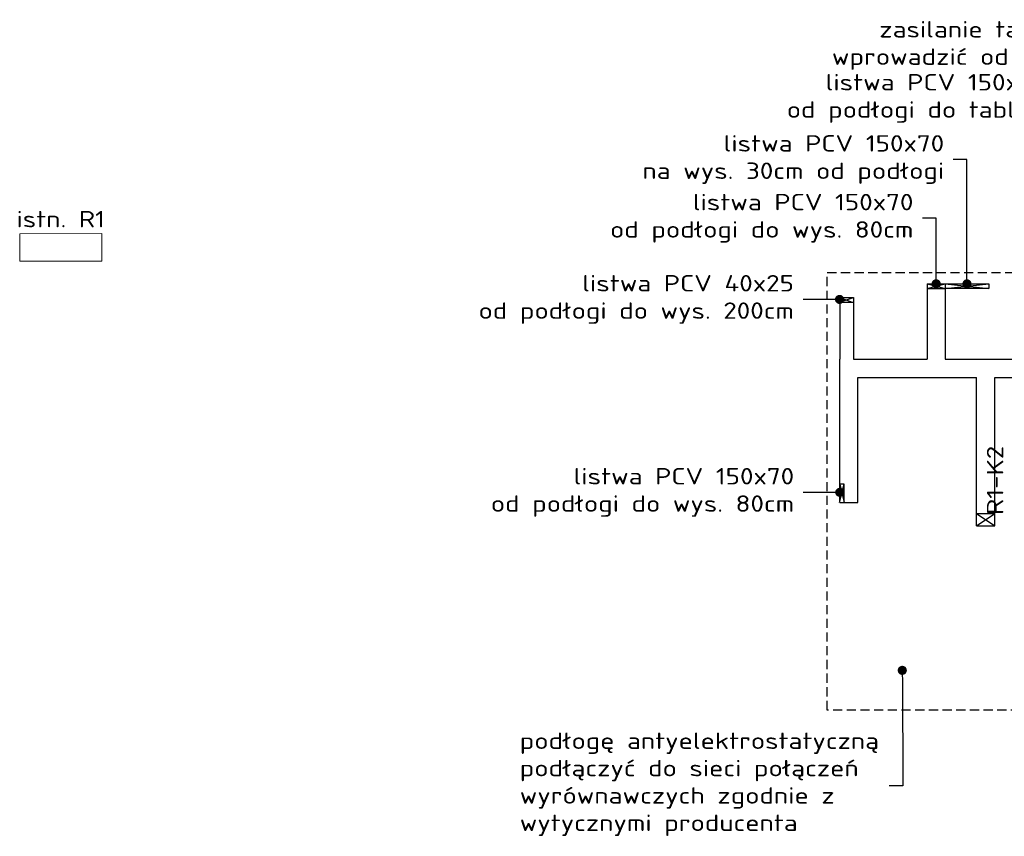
# Model space of a CAD drawing. Header units: millimetres. Extents: x 70863 to 97203, y -18528 to 3008.
# Tile 73 of 122: x 85793 to 86873, y -6995 to -6099. Entities that reach past the tile are written whole.
import ezdxf
from ezdxf import colors
from ezdxf.entities.mleader import LeaderData, LeaderLine
from ezdxf.enums import TextEntityAlignment as Align
from ezdxf.math import Vec2, Vec3

# ---------------------------------------------------------------- set-up
doc = ezdxf.new("R2010")
doc.units = ezdxf.units.MM
doc.linetypes.add('DASHED', pattern=[0.75, 0.5, -0.25])
doc.layers.add('el_korytka_teletechniczne', color=7, linetype='Continuous', true_color=0xbe0af5)
for name, color, linetype in [('el_opis', 120, 'Continuous'), ('el_symbole', 70, 'Continuous'), ('Ins-el-opis gniazd', 120, 'Continuous')]:
    doc.layers.add(name, color=color, linetype=linetype)
doc.layers.add('el_przebicie', color=70, linetype='Continuous', lineweight=9)
doc.layers.add('el_rozdzielnice', color=70, linetype='Continuous', lineweight=20)
doc.styles.add('iso', font='isocpeur.ttf', dxfattribs={"width": 1.2})

# ---------------------------------------------------------------- blocks, each defined once
blk = doc.blocks.new('_Dot')
at = {"color": 0, "linetype": 'ByBlock', "lineweight": -2}
blk.add_line((-0.5, 0), (-1, 0), dxfattribs=at)
at = {"color": 0, "linetype": 'ByBlock', "const_width": 0.5}
blk.add_lwpolyline([(-0.25, 0, 1), (0.25, 0, 1)], format="xyb", close=True, dxfattribs=at)
blk = doc.blocks.new('*U783')
at = {"layer": 'el_przebicie'}
blk.add_lwpolyline([(0, 30), (90, 30), (90, 0), (0, 0)], close=True, dxfattribs=at)
at = {"layer": 'el_rozdzielnice', "color": 120, "style": 'iso'}
blk.add_attdef('XX', text='', height=18, rotation=359.9437, dxfattribs=at).set_placement((29.8, 35.1), align=Align.CENTER)

msp = doc.modelspace()

# ---------------------------------------------------------------- linework, layer by layer
at = {"layer": 'el_korytka_teletechniczne', "linetype": 'ByBlock', "ltscale": 200}
for points in [[(86788.076, -6388.841), (86788.076, -6471.528)], [(86788.076, -6388.841), (86808.076, -6388.841)], [(86788.076, -6388.841), (86808.076, -6393.841)], [(86788.076, -6393.841), (86808.076, -6388.841)], [(86808.076, -6388.841), (86808.076, -6471.528)], [(86808.076, -6388.841), (86855.908, -6388.841), (86855.908, -6393.841), (86808.076, -6393.841)], [(86808.076, -6388.841), (86855.908, -6393.841)], [(86808.076, -6393.841), (86855.908, -6388.862)], [(86788.076, -6393.841), (86808.076, -6393.841)], [(86692.076, -6408.841), (86707.246, -6403.841)], [(86692.246, -6403.841), (86692.246, -6471.528)], [(86692.246, -6403.841), (86707.246, -6403.841)], [(86692.246, -6403.841), (86705.975, -6408.841)], [(86692.246, -6408.841), (86707.246, -6408.841)], [(86707.246, -6403.841), (86707.246, -6471.528)], [(86692.333, -6628.629), (86692.246, -6471.528)], [(86707.246, -6471.528), (86788.076, -6471.528)], [(86808.076, -6471.528), (86943.737, -6471.528)], [(86712.322, -6628.618), (86712.246, -6491.528), (86842.391, -6491.548)], [(86842.391, -6654.188), (86842.391, -6491.548)], [(86862.391, -6491.548), (87225.928, -6491.528), (87226.005, -6662.294)], [(86862.391, -6654.188), (86862.391, -6491.548)], [(86692.076, -6628.627), (86697.323, -6608.629)], [(86697.323, -6608.629), (86692.322, -6608.632)], [(86692.322, -6608.632), (86697.323, -6628.627)], [(86697.323, -6628.629), (86697.323, -6608.629)], [(86692.322, -6628.629), (86712.322, -6628.618)], [(86842.391, -6640.848), (86862.391, -6640.848)], [(86842.391, -6640.848), (86862.391, -6654.188)], [(86842.391, -6654.188), (86862.391, -6640.848)], [(86842.391, -6654.188), (86862.391, -6654.188)]]:
    msp.add_lwpolyline(points, dxfattribs=at)
at = {"layer": 'el_symbole', "linetype": 'DASHED', "ltscale": 20}
msp.add_lwpolyline([(86678.592, -6376.341), (87430.076, -6376.341), (87430.076, -6856.341), (86678.592, -6856.341)], close=True, dxfattribs=at)

# ---------------------------------------------------------------- block references
at = {"layer": 'el_rozdzielnice', "extrusion": (-2.58066e-06, -2.53632e-09, 1), "rotation": 180.0563108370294}
msp.add_blockref('*U783', (85882.987, -6333.797, -0.222), dxfattribs=at)

# ---------------------------------------------------------------- texts
at = {"layer": 'el_opis', "insert": (85837.987, -6317.845), "char_height": 18, "attachment_point": 5, "style": 'iso'}
msp.add_mtext_dynamic_manual_height_columns('istn. R1', width=134.15986, gutter_width=12.5, heights=[0], dxfattribs=at)
at = {"layer": 'Ins-el-opis gniazd', "insert": (86862.667, -6566.463, 0), "char_height": 18, "attachment_point": 6, "rotation": 90, "style": 'iso'}
msp.add_mtext_dynamic_manual_height_columns('R1-K2', width=134.15986, gutter_width=12.5, heights=[0], dxfattribs=at)

# ---------------------------------------------------------------- leaders
at = {"layer": 'el_opis'}
ml = msp.add_multileader_mtext('Standard', dxfattribs=at)
ml.set_content('zasilanie tablicy\\Pwprowadzić od dołu', color=256, style='iso')
ml.set_leader_properties()
ml.set_arrow_properties(name='DOT')
ml.build(insert=Vec2(0, 0))
ml.multileader.update_dxf_attribs({"text_left_attachment_type": 2, "text_right_attachment_type": 2, "dogleg_length": 15, "arrow_head_size": 10})
ctx = ml.context
ctx.base_point, ctx.char_height, ctx.arrow_head_size, ctx.landing_gap_size, ctx.plane_origin, ctx.plane_x_axis, ctx.plane_y_axis = Vec3(86680.777, -6128.243), 18, 10, 10, Vec3(86973.299, -6307.344), Vec3(1, -0.00000005), Vec3(0.00000005, 1)
ctx.left_attachment, ctx.right_attachment, ctx.text_align_type = 2, 2, 2
notes = []
notes.append((ctx, [(0, (1, 1, 0), (86972.817, -6128.243), (-1, 0.00000005), 15, [(0, [(86972.817, -6388.29)], 0, [])])]))
ctx.mtext.insert, ctx.mtext.text_direction, ctx.mtext.rotation, ctx.mtext.width, ctx.mtext.defined_height, ctx.mtext.alignment, ctx.mtext.flow_direction = Vec3(86947.817, -6100.643), Vec3(1, -0.00000005), 6.28318526, 362.53648, 26, 3, 5
ml = msp.add_multileader_mtext('Standard', dxfattribs=at)
ml.set_content('listwa PCV 150x70\\Pod podłogi do tablicy', color=256, style='iso')
ml.set_leader_properties()
ml.set_arrow_properties(name='DOT')
ml.build(insert=Vec2(0, 0))
ml.multileader.update_dxf_attribs({"text_left_attachment_type": 2, "text_right_attachment_type": 2, "dogleg_length": 15, "arrow_head_size": 10})
ctx = ml.context
ctx.base_point, ctx.char_height, ctx.arrow_head_size, ctx.landing_gap_size, ctx.plane_origin, ctx.plane_x_axis, ctx.plane_y_axis = Vec3(86632.257, -6185.409), 18, 10, 10, Vec3(86944.219, -6307.344), Vec3(1, -0.00000005), Vec3(0.00000005, 1)
ctx.left_attachment, ctx.right_attachment, ctx.text_align_type = 2, 2, 2
notes.append((ctx, [(0, (1, 1, 0), (86943.737, -6185.409), (-1, 0.00000005), 15, [(0, [(86943.737, -6388.29)], 0, [])])]))
ctx.mtext.insert, ctx.mtext.text_direction, ctx.mtext.rotation, ctx.mtext.width, ctx.mtext.defined_height, ctx.mtext.alignment, ctx.mtext.flow_direction = Vec3(86918.737, -6158.709), Vec3(1, -0.00000005), 6.28318526, 362.53648, 26, 3, 5
ml = msp.add_multileader_mtext('Standard', dxfattribs=at)
ml.set_content('listwa PCV 150x70\\Pna wys. 30cm od podłogi', color=256, style='iso')
ml.set_leader_properties()
ml.set_arrow_properties(name='DOT')
ml.build(insert=Vec2(0, 0))
ml.multileader.update_dxf_attribs({"text_left_attachment_type": 2, "text_right_attachment_type": 2, "dogleg_length": 15, "arrow_head_size": 10})
ctx = ml.context
ctx.base_point, ctx.char_height, ctx.arrow_head_size, ctx.landing_gap_size, ctx.plane_origin, ctx.plane_x_axis, ctx.plane_y_axis = Vec3(86475.002, -6252.481), 18, 10, 10, Vec3(86832.324, -6307.895), Vec3(1, -0.00000005), Vec3(0.00000005, 1)
ctx.left_attachment, ctx.right_attachment, ctx.text_align_type = 2, 2, 2
notes.append((ctx, [(0, (1, 1, 0), (86831.842, -6252.481), (-1, 0.00000005), 15, [(0, [(86831.842, -6388.841)], 0, [])])]))
ctx.mtext.insert, ctx.mtext.text_direction, ctx.mtext.rotation, ctx.mtext.width, ctx.mtext.defined_height, ctx.mtext.alignment, ctx.mtext.flow_direction = Vec3(86806.842, -6225.781), Vec3(1, -0.00000005), 6.28318526, 362.53648, 26, 3, 5
ml = msp.add_multileader_mtext('Standard', dxfattribs=at)
ml.set_content('listwa PCV 150x70\\Pod podłogi do wys. 80cm', color=256, style='iso')
ml.set_leader_properties()
ml.set_arrow_properties(name='DOT')
ml.build(insert=Vec2(0, 0))
ml.multileader.update_dxf_attribs({"text_left_attachment_type": 2, "text_right_attachment_type": 2, "dogleg_length": 15, "arrow_head_size": 10})
ctx = ml.context
ctx.base_point, ctx.char_height, ctx.arrow_head_size, ctx.landing_gap_size, ctx.plane_origin, ctx.plane_x_axis, ctx.plane_y_axis = Vec3(86441.236, -6316.885), 18, 10, 10, Vec3(86798.558, -6307.895), Vec3(1, -0.00000005), Vec3(0.00000005, 1)
ctx.left_attachment, ctx.right_attachment, ctx.text_align_type = 2, 2, 2
notes.append((ctx, [(0, (1, 1, 0), (86798.076, -6316.885), (-1, 0.00000005), 15, [(0, [(86798.076, -6388.841)], 0, [])])]))
ctx.mtext.insert, ctx.mtext.text_direction, ctx.mtext.rotation, ctx.mtext.width, ctx.mtext.defined_height, ctx.mtext.alignment, ctx.mtext.flow_direction = Vec3(86773.076, -6290.185), Vec3(1, -0.00000005), 6.28318526, 362.53648, 26, 3, 5
ml = msp.add_multileader_mtext('Standard', dxfattribs=at)
ml.set_content('listwa PCV 40x25\\Pod podłogi do wys. 200cm', color=256, style='iso')
ml.set_leader_properties()
ml.set_arrow_properties(name='DOT')
ml.build(insert=Vec2(0, 0))
ml.multileader.update_dxf_attribs({"text_left_attachment_type": 2, "text_right_attachment_type": 2, "dogleg_length": 15, "arrow_head_size": 10})
ctx = ml.context
ctx.base_point, ctx.char_height, ctx.arrow_head_size, ctx.landing_gap_size, ctx.plane_origin, ctx.plane_x_axis, ctx.plane_y_axis = Vec3(86295.116, -6405.917), 18, 10, 10, Vec3(86692.558, -6324.971), Vec3(1, -0.00000005), Vec3(0.00000005, 1)
ctx.left_attachment, ctx.right_attachment, ctx.text_align_type = 2, 2, 2
notes.append((ctx, [(0, (1, 1, 0), (86667.076, -6405.917), (-1, 0.00000005), 15, [(0, [(86692.076, -6405.917)], 0, [])])]))
ctx.mtext.insert, ctx.mtext.text_direction, ctx.mtext.rotation, ctx.mtext.width, ctx.mtext.defined_height, ctx.mtext.alignment, ctx.mtext.flow_direction = Vec3(86642.076, -6379.217), Vec3(1, -0.00000005), 6.28318526, 362.53648, 26, 3, 5
ml = msp.add_multileader_mtext('Standard', dxfattribs=at)
ml.set_content('listwa PCV 150x70\\Pod podłogi do wys. 80cm', color=256, style='iso')
ml.set_leader_properties()
ml.set_arrow_properties(name='DOT')
ml.build(insert=Vec2(0, 0))
ml.multileader.update_dxf_attribs({"text_left_attachment_type": 2, "text_right_attachment_type": 2, "dogleg_length": 15, "arrow_head_size": 10})
ctx = ml.context
ctx.base_point, ctx.char_height, ctx.arrow_head_size, ctx.landing_gap_size, ctx.plane_origin, ctx.plane_x_axis, ctx.plane_y_axis = Vec3(86310.487, -6617.583), 18, 10, 10, Vec3(86692.809, -6536.637), Vec3(1, -0.00000005), Vec3(0.00000005, 1)
ctx.left_attachment, ctx.right_attachment, ctx.text_align_type = 2, 2, 2
notes.append((ctx, [(0, (1, 1, 0), (86667.327, -6617.583), (-1, 0.00000005), 15, [(0, [(86692.327, -6617.583)], 0, [])])]))
ctx.mtext.insert, ctx.mtext.text_direction, ctx.mtext.rotation, ctx.mtext.width, ctx.mtext.defined_height, ctx.mtext.alignment, ctx.mtext.flow_direction = Vec3(86642.327, -6590.883), Vec3(1, -0.00000005), 6.28318526, 362.53648, 26, 3, 5
ml = msp.add_multileader_mtext('Standard', dxfattribs=at)
ml.set_content('podłogę antyelektrostatyczną podłączyć do sieci połączeń wyrównawczych zgodnie z wytycznymi producenta', color=256, style='iso')
ml.set_leader_properties()
ml.set_arrow_properties(name='DOT')
ml.build(insert=Vec2(0, 0))
ml.multileader.update_dxf_attribs({"text_left_attachment_type": 2, "text_right_attachment_type": 2, "dogleg_length": 15, "arrow_head_size": 10})
ctx = ml.context
ctx.base_point, ctx.char_height, ctx.arrow_head_size, ctx.landing_gap_size, ctx.plane_origin, ctx.plane_x_axis, ctx.plane_y_axis = Vec3(86331.31, -6939.562), 18, 10, 10, Vec3(86759.541, -6988.799), Vec3(1, 0.00000005), Vec3(-0.00000005, 1)
ctx.left_attachment, ctx.right_attachment = 2, 2
notes.append((ctx, [(1, (1, 1, 0), (86761.59, -6939.562), (-1, -0.00000005), 15, [(0, [(86760.901, -6812.825)], 0, [])])]))
ctx.mtext.insert, ctx.mtext.text_direction, ctx.mtext.rotation, ctx.mtext.width, ctx.mtext.defined_height, ctx.mtext.flow_direction = Vec3(86341.31, -6881.062), Vec3(1, 0.00000005), 0.00000005, 419.1859, 39.55, 5
for ctx, leaders in notes:
    for number, flags, end, landing, length, lines in leaders:
        leader = LeaderData()
        leader.index, (leader.has_last_leader_line, leader.has_dogleg_vector, leader.attachment_direction) = number, flags
        leader.last_leader_point, leader.dogleg_vector, leader.dogleg_length = Vec3(end), Vec3(landing), length
        for number, points, colour, breaks in lines:
            line = LeaderLine()
            line.index, line.vertices, line.color, line.breaks = number, Vec3.list(points), colors.encode_raw_color(colour), breaks
            leader.lines.append(line)
        ctx.leaders.append(leader)

doc.saveas('drawing.dxf')
